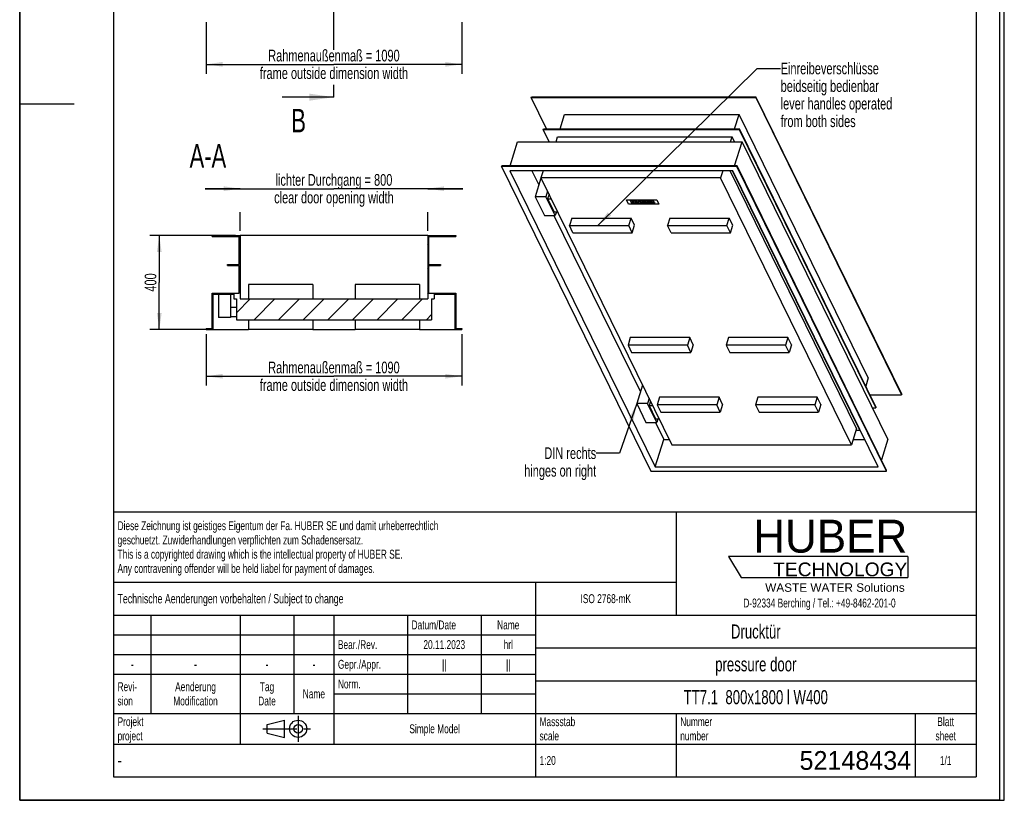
# Model space of a CAD drawing. Header units: millimetres. Extents: x 0 to 4200, y 0 to 5940.
# Tile 1 of 2: x 0 to 4200, y 0 to 3329. Entities that reach past the tile are written whole.
import ezdxf

# ---------------------------------------------------------------- set-up
doc = ezdxf.new("R2010")
doc.units = ezdxf.units.MM
doc.header["$LTSCALE"] = 387.2
doc.linetypes.add('CENTER', pattern=[0.6, 0.375, -0.075, 0.075, -0.075])
doc.linetypes.add('PHANTOM', pattern=[0.8, 0.45, -0.05, 0.1, -0.05, 0.1, -0.05])
doc.layers.get('0').update_dxf_attribs({"linetype": 'CONTINUOUS'})
for name, color, linetype in [('050_DIMENSIONING', 7, 'CONTINUOUS'), ('053_NOTES', 7, 'CONTINUOUS'), ('_KURVEN', 7, 'CONTINUOUS'), ('HATCHING_BL0', 7, 'CONTINUOUS'), ('HUBER_Logo_BL2', 7, 'CONTINUOUS')]:
    doc.layers.add(name, color=color, linetype=linetype)
doc.styles.get("Standard").update_dxf_attribs({"font": 'txt', "width": 0.7})
doc.styles.add('TEXTSTYLE_2', font='txt')
doc.styles.add('TEXTSTYLE_3', font='arial.ttf')
doc.styles.add('TEXTSTYLE_4', font='txt', dxfattribs={"width": 0.8})
doc.styles.add('TEXTSTYLE_5', font='txt')
doc.dimstyles.new('DIMSTYLE_2', dxfattribs={"dimtxt": 50, "dimasz": 70, "dimexe": 2, "dimexo": 1, "dimtad": 1, "dimtxsty": 'Standard', "dimblk": '_FILLED', "dimblk1": '_FILLED', "dimblk2": '_FILLED', "dimcen": 0.09, "dimazin": 2, "dimtp": 1.2, "dimtm": 1.2, "dimtfac": 1, "dimtofl": 0, "dimtmove": 0, "dimatfit": 3, "dimldrblk": '_FILLED', "dimfxl": 1, "dimtolj": 1, "dimarcsym": 0})
doc.dimstyles.new('DIMSTYLE_3', dxfattribs={"dimtxt": 50, "dimasz": 70, "dimexe": 2, "dimexo": 1, "dimtad": 1, "dimtxsty": 'Standard', "dimblk": '_FILLED', "dimblk1": '_FILLED', "dimblk2": '_FILLED', "dimcen": 0.09, "dimazin": 2, "dimtp": 0.8, "dimtm": 0.8, "dimtfac": 1, "dimtofl": 0, "dimtmove": 0, "dimatfit": 3, "dimldrblk": '_FILLED', "dimfxl": 1, "dimtolj": 1, "dimarcsym": 0})
doc.dimstyles.new('DIMSTYLE_4', dxfattribs={"dimtxt": 50, "dimasz": 70, "dimexe": 2, "dimexo": 1, "dimtad": 1, "dimtxsty": 'Standard', "dimblk": '_FILLED', "dimblk1": '_FILLED', "dimblk2": '_FILLED', "dimcen": 0.09, "dimazin": 2, "dimtp": 0.5, "dimtm": 0.5, "dimtfac": 1, "dimtofl": 0, "dimtmove": 0, "dimatfit": 3, "dimldrblk": '_FILLED', "dimfxl": 1, "dimtolj": 1, "dimarcsym": 0})
doc.dimstyles.get("Standard").update_dxf_attribs({"dimtxt": 50, "dimasz": 70, "dimexe": 2, "dimexo": 1, "dimtad": 1, "dimtxsty": 'Standard', "dimblk": '_FILLED', "dimblk1": '_FILLED', "dimblk2": '_FILLED', "dimcen": 0.09, "dimazin": 2, "dimtol": 1, "dimtp": 0.01, "dimtm": 0.01, "dimtfac": 1, "dimtofl": 0, "dimtmove": 0, "dimatfit": 3, "dimldrblk": '_FILLED', "dimfxl": 1, "dimtolj": 1, "dimarcsym": 0})

# ---------------------------------------------------------------- blocks, each defined once
blk = doc.blocks.new('HUBER_LOGO_BL2', base_point=(3411.6, 1009.5))
at = {"layer": 'HUBER_Logo_BL2', "color": 5, "linetype": 'Continuous'}
for p, q in [((3788.5, 1040.5), (3023.5, 1040.5)), ((3023.5, 1040.5), (3077.5, 950.5)), ((3788.5, 1040.5), (3788.5, 950.5)), ((3077.5, 950.5), (3788.5, 950.5))]:
    blk.add_line(p, q, dxfattribs=at)
at = {"layer": 'HUBER_Logo_BL2', "color": 2, "linetype": 'Continuous', "attachment_point": 3, "line_spacing_factor": 0.78}
for s, insert, char_height, width, style in [('HUBER\\P\\fArial;\\H58.5;TECHNOLOGY ', (3786.3, 1196.7), 140.4, 775.343, 'TEXTSTYLE_2'), ('WASTE WATER Solutions', (3775.2, 925.3), 36, 594.067, 'TEXTSTYLE_3')]:
    blk.add_mtext(s, dxfattribs=dict(at, insert=insert, char_height=char_height, width=width, style=style))
at = {"layer": 'HUBER_Logo_BL2', "color": 2, "linetype": 'Continuous', "insert": (3411.6, 860.4), "char_height": 38, "width": 1621.786, "attachment_point": 2, "line_spacing_factor": 0.96}
blk.add_mtext('D-92334 Berching / Tel.: +49-8462-201-0', dxfattribs=at)
blk = doc.blocks.new('_FILLED')
at = {"color": 0, "linetype": 'ByBlock'}
blk.add_solid([(0, 0), (-1, 0.143), (-1, -0.143)], dxfattribs=at)
blk = doc.blocks.new('*D5')
at = {"layer": '050_DIMENSIONING', "color": 2, "linetype": 'Continuous', "transparency": 16777216}
for p, q in [((795.5, 3318.9), (795.5, 3098.9)), ((1885.5, 3318.9), (1885.5, 3098.9)), ((795.5, 3138.9), (1340.5, 3138.9)), ((1885.5, 3138.9), (1340.5, 3138.9))]:
    blk.add_line(p, q, dxfattribs=at)
at = {"layer": '050_DIMENSIONING', "color": 2, "linetype": 'Continuous', "transparency": 16777216, "xscale": 70, "yscale": 70, "zscale": 70, "rotation": 180}
blk.add_blockref('_FILLED', (795.5, 3138.9), dxfattribs=at)
at = {"layer": '050_DIMENSIONING', "color": 2, "linetype": 'Continuous', "transparency": 16777216, "xscale": 70, "yscale": 70, "zscale": 70}
blk.add_blockref('_FILLED', (1885.5, 3138.9), dxfattribs=at)
at = {"layer": '050_DIMENSIONING', "color": 2, "linetype": 'Continuous', "transparency": 16777216, "insert": (1340.5, 3201.4), "char_height": 50, "width": 1528.571, "attachment_point": 2, "line_spacing_factor": 0.9}
blk.add_mtext('Rahmenaußenmaß = 1090\\Pframe outside dimension width', dxfattribs=at)
blk = doc.blocks.new('*D6')
at = {"layer": '050_DIMENSIONING', "color": 2, "linetype": 'Continuous', "transparency": 16777216}
for p, q in [((940.5, 2608.6), (790.5, 2608.6)), ((790.5, 2608.6), (1340.5, 2608.6)), ((1890.5, 2608.6), (1340.5, 2608.6)), ((1740.5, 2608.6), (1890.5, 2608.6)), ((940.5, 2428.6), (940.5, 2508.6)), ((1740.5, 2428.6), (1740.5, 2508.6))]:
    blk.add_line(p, q, dxfattribs=at)
at = {"layer": '050_DIMENSIONING', "color": 2, "linetype": 'Continuous', "transparency": 16777216, "xscale": 70, "yscale": 70, "zscale": 70}
blk.add_blockref('_FILLED', (940.5, 2608.6), dxfattribs=at)
at = {"layer": '050_DIMENSIONING', "color": 2, "linetype": 'Continuous', "transparency": 16777216, "xscale": 70, "yscale": 70, "zscale": 70, "rotation": 180}
blk.add_blockref('_FILLED', (1740.5, 2608.6), dxfattribs=at)
at = {"layer": '050_DIMENSIONING', "color": 2, "linetype": 'Continuous', "transparency": 16777216, "insert": (1340.5, 2671.1), "char_height": 50, "width": 1251.786, "attachment_point": 2, "line_spacing_factor": 0.9}
blk.add_mtext('lichter Durchgang = 800\\Pclear door opening width', dxfattribs=at)
blk = doc.blocks.new('*D7')
at = {"layer": '050_DIMENSIONING', "color": 2, "linetype": 'Continuous', "transparency": 16777216}
for p, q in [((795.5, 1988.6), (795.5, 1768.6)), ((1885.5, 1988.6), (1885.5, 1768.6)), ((795.5, 1808.6), (1340.5, 1808.6)), ((1885.5, 1808.6), (1340.5, 1808.6))]:
    blk.add_line(p, q, dxfattribs=at)
at = {"layer": '050_DIMENSIONING', "color": 2, "linetype": 'Continuous', "transparency": 16777216, "xscale": 70, "yscale": 70, "zscale": 70, "rotation": 180}
blk.add_blockref('_FILLED', (795.5, 1808.6), dxfattribs=at)
at = {"layer": '050_DIMENSIONING', "color": 2, "linetype": 'Continuous', "transparency": 16777216, "xscale": 70, "yscale": 70, "zscale": 70}
blk.add_blockref('_FILLED', (1885.5, 1808.6), dxfattribs=at)
at = {"layer": '050_DIMENSIONING', "color": 2, "linetype": 'Continuous', "transparency": 16777216, "insert": (1340.5, 1871.1), "char_height": 50, "width": 1528.571, "attachment_point": 2, "line_spacing_factor": 0.9}
blk.add_mtext('Rahmenaußenmaß = 1090\\Pframe outside dimension width', dxfattribs=at)
blk = doc.blocks.new('*D8')
at = {"layer": '050_DIMENSIONING', "color": 2, "linetype": 'Continuous', "transparency": 16777216}
for p, q in [((920.5, 2408.6), (555.5, 2408.6)), ((595.5, 2408.6), (595.5, 2208.6)), ((595.5, 2008.6), (595.5, 2208.6)), ((804.5, 2008.6), (555.5, 2008.6))]:
    blk.add_line(p, q, dxfattribs=at)
at = {"layer": '050_DIMENSIONING', "color": 2, "linetype": 'Continuous', "transparency": 16777216, "xscale": 70, "yscale": 70, "zscale": 70}
for p, rotation in [((595.5, 2408.6), 90), ((595.5, 2008.6), 270)]:
    blk.add_blockref('_FILLED', p, dxfattribs=dict(at, rotation=rotation))
at = {"layer": '050_DIMENSIONING', "color": 2, "linetype": 'Continuous', "transparency": 16777216, "insert": (533, 2208.6), "char_height": 50, "width": 176.786, "attachment_point": 2, "rotation": 90, "line_spacing_factor": 0.9}
blk.add_mtext('400', dxfattribs=at)
blk = doc.blocks.new('PROJEKTIONSMETHODE_1_BL3', base_point=(1140, 305))
at = {"color": 2, "linetype": 'Continuous'}
for p, q in [((1055.7, 323.3), (1129, 341.7)), ((1129, 268.3), (1129, 341.7)), ((1055.7, 286.7), (1055.7, 323.3)), ((1055.7, 286.7), (1129, 268.3))]:
    blk.add_line(p, q, dxfattribs=at)
at = {"color": 2, "linetype": 'CENTER'}
for p, q in [((1187.7, 360), (1187.7, 250)), ((1037.3, 305), (1242.7, 305))]:
    blk.add_line(p, q, dxfattribs=at)
at = {"color": 2, "linetype": 'Continuous'}
for radius in [36.7, 18.3]:
    blk.add_circle((1187.7, 305), radius, dxfattribs=at)
blk = doc.blocks.new('*T13')
at = {"color": 3, "linetype": 'Continuous'}
for p, q in [((0, 0), (3680, 0)), ((0, 0), (0, -1130)), ((2400, 0), (2400, -440)), ((3680, 0), (3680, -1130)), ((0, -300), (2400, -300)), ((1800, -300), (1800, -1130)), ((0, -440), (3680, -440)), ((160, -440), (160, -860)), ((540, -440), (540, -990)), ((770, -440), (770, -860)), ((940, -440), (940, -990)), ((1254, -440), (1254, -860)), ((1568, -440), (1568, -860)), ((0, -524), (1800, -524)), ((1800, -580), (3680, -580)), ((0, -608), (1800, -608)), ((0, -692), (1800, -692)), ((1800, -720), (3680, -720)), ((940, -776), (1800, -776)), ((0, -860), (3680, -860)), ((2400, -860), (2400, -1130)), ((3420, -860), (3420, -1130)), ((0, -990), (3680, -990)), ((0, -1130), (3680, -1130))]:
    blk.add_line(p, q, dxfattribs=at)
at = {"layer": '053_NOTES', "color": 2, "linetype": 'Continuous', "line_spacing_factor": 0.96}
for s, insert, char_height, width, attachment_point in [('Diese Zeichnung ist geistiges Eigentum der Fa. HUBER SE und damit urheberrechtlich \\Pgeschuetzt. Zuwiderhandlungen verpflichten zum Schadensersatz.\\PThis is a copyrighted drawing which is the intellectual property of HUBER SE.\\PAny contravening offender will be held liabel for payment of damages.', (17.5, -39.8), 38, 4429.714, 1), ('Technische Aenderungen vorbehalten / Subject to change', (17.5, -350), 40, 3049.524, 1), ('ISO 2768-mK', (2100, -351), 38, 665.905, 2), ('Datum/Date', (1271.5, -463), 38, 584.476, 1), ('Name', (1684, -463), 38, 253.333, 2), ('Drucktür', (2740, -480), 60, 686.857, 2), ('Bear./Rev.', (957.5, -547), 38, 544.667, 1), ('hrl', (1684, -547), 38, 155.619, 2), ('20.11.2023', (1411, -547), 38, 541.048, 2), ('Gepr./Appr.', (957.5, -631), 38, 598.952, 1), ('||', (1411, -631), 38, 101.333, 2), ('||', (1684, -631), 38, 101.333, 2), ('pressure door', (2740, -620), 60, 1120, 2), ('-', (80, -631), 38, 68.762, 2), ('-', (350, -631), 38, 68.762, 2), ('-', (655, -631), 38, 68.762, 2), ('-', (855, -631), 38, 68.762, 2), ('Revi-\\Psion', (17.5, -726.6), 38, 276.857, 1), ('Aenderung\\PModification', (350, -726.6), 38, 606.19, 2), ('Tag\\PDate', (655, -726.6), 38, 235.238, 2), ('Norm. ', (957.5, -715), 38, 351.048, 1), ('TT7.1  800x1800 l W400', (2740, -760), 60, 2062.857, 2), ('Name', (855, -757), 38, 253.333, 2), ('Projekt\\Pproject', (17.5, -875.6), 38, 367.333, 1), ('Massstab\\Pscale', (1817.5, -875.6), 38, 448.762, 1), ('Nummer\\Pnumber', (2417.5, -875.6), 38, 372.762, 1), ('Blatt\\Psheet', (3550, -875.6), 38, 275.048, 2), ('Simple Model', (1370, -906), 38, 656.857, 2), ('1:20', (1817.5, -1041), 38, 204.476, 1), ('1/1', (3550, -1041), 38, 159.238, 2)]:
    blk.add_mtext(s, dxfattribs=dict(at, insert=insert, char_height=char_height, width=width, attachment_point=attachment_point))
for s, insert, char_height, width, attachment_point, style in [('52148434', (3402.5, -1020), 80, 1133.333, 3, 'TEXTSTYLE_5'), ('-', (17.5, -1035), 50, 36.667, 1, 'TEXTSTYLE_4')]:
    blk.add_mtext(s, dxfattribs=dict(at, insert=insert, char_height=char_height, width=width, attachment_point=attachment_point, style=style))
blk = doc.blocks.new('XSEC_FILLED')
at = {"color": 0, "linetype": 'ByBlock'}
blk.add_solid([(0, 0), (-1, 0.143), (-1, -0.143)], dxfattribs=at)
blk = doc.blocks.new('HATCHING_BL0', base_point=(1229.9, 4313.9))
at = {"layer": 'HATCHING_BL0', "color": 7, "linetype": 'PHANTOM'}
for p, q in [((1340.5, 5528.9), (1340.5, 5628.9)), ((1340.5, 3200.5), (1340.5, 5528.9)), ((1340.5, 2998.9), (1340.5, 3051.1))]:
    blk.add_line(p, q, dxfattribs=at)
at = {"layer": 'HATCHING_BL0', "color": 7, "linetype": 'Continuous', "char_height": 100, "width": 117.857, "attachment_point": 1, "line_spacing_factor": 0.9}
for insert in [(1158.6, 5778.9), (1158.6, 2948.9)]:
    blk.add_mtext('B', dxfattribs=dict(at, insert=insert))
at = {"layer": 'HATCHING_BL0', "color": 7, "linetype": 'Continuous'}
for points in [[(1340.5, 5628.9), (1119.4, 5628.9)], [(1340.5, 2998.9), (1119.4, 2998.9)]]:
    blk.add_leader(points, dimstyle='Standard', override={"dimasz": 105, "dimtad": 0, "dimldrblk": 'XSEC_FILLED'}, dxfattribs=at)

msp = doc.modelspace()

# ---------------------------------------------------------------- hatches: boundary and pattern name
at = {"linetype": 'Continuous'}
h = msp.add_hatch(dxfattribs=at)
h.set_pattern_fill('A', color=2, scale=74.246212, angle=45, style=0, pattern_type=0)
h.set_pattern_definition([(45, (0, 0), (-52.5, 52.5), [])])
edge = h.paths.add_edge_path()
edge.add_line((940.529, 2138.61), (1740.529, 2138.61))
edge.add_line((1740.529, 2408.61), (1740.529, 2138.61))
edge.add_line((1740.529, 2408.61), (1860.529, 2408.61))
edge.add_line((1860.529, 2408.61), (1860.529, 2404.61))
edge.add_line((1744.529, 2404.61), (1860.529, 2404.61))
edge.add_line((1744.529, 2404.61), (1744.529, 2285.61))
edge.add_line((1744.529, 2285.61), (1794.529, 2285.61))
edge.add_line((1794.529, 2285.61), (1794.529, 2281.61))
edge.add_line((1744.529, 2281.61), (1794.529, 2281.61))
edge.add_line((1744.529, 2281.61), (1744.529, 2162.61))
edge.add_line((1744.529, 2162.61), (1860.529, 2162.61))
edge.add_line((1860.529, 2162.61), (1860.529, 2012.61))
edge.add_line((1860.529, 2012.61), (1885.529, 2012.61))
edge.add_line((1885.529, 2012.61), (1885.529, 2008.61))
edge.add_line((1856.529, 2008.61), (1885.529, 2008.61))
edge.add_line((1856.529, 2158.61), (1856.529, 2008.61))
edge.add_line((1767.529, 2158.61), (1856.529, 2158.61))
edge.add_line((1767.529, 2158.61), (1767.529, 2138.61))
edge.add_line((1756.529, 2138.61), (1767.529, 2138.61))
edge.add_line((1756.529, 2138.61), (1756.529, 2049.61))
edge.add_line((924.529, 2049.61), (1756.529, 2049.61))
edge.add_line((924.529, 2138.61), (924.529, 2049.61))
edge.add_line((913.529, 2138.61), (924.529, 2138.61))
edge.add_line((913.529, 2158.61), (913.529, 2138.61))
edge.add_line((824.529, 2158.61), (913.529, 2158.61))
edge.add_line((824.529, 2158.61), (824.529, 2008.61))
edge.add_line((795.529, 2008.61), (824.529, 2008.61))
edge.add_line((795.529, 2012.61), (795.529, 2008.61))
edge.add_line((795.529, 2012.61), (820.529, 2012.61))
edge.add_line((820.529, 2012.61), (820.529, 2162.61))
edge.add_line((820.529, 2162.61), (936.529, 2162.61))
edge.add_line((936.529, 2162.61), (936.529, 2281.61))
edge.add_line((886.529, 2281.61), (936.529, 2281.61))
edge.add_line((886.529, 2281.61), (886.529, 2285.61))
edge.add_line((886.529, 2285.61), (936.529, 2285.61))
edge.add_line((936.529, 2285.61), (936.529, 2404.61))
edge.add_line((820.529, 2404.61), (936.529, 2404.61))
edge.add_line((820.529, 2404.61), (820.529, 2408.61))
edge.add_line((820.529, 2408.61), (940.529, 2408.61))
edge.add_line((940.529, 2408.61), (940.529, 2138.61))

# ---------------------------------------------------------------- linework, layer by layer
at = {"color": 7, "linetype": 'Continuous'}
for p, q in [((0, 0), (0, 5940)), ((0, 0), (0, 5940)), ((4200, 0), (4200, 5940)), ((4200, 0), (4200, 5940)), ((2181.859, 2997.836), (2182.827, 3000.97)), ((2247.736, 2863.594), (2181.859, 2997.836)), ((2181.859, 2997.836), (3139.763, 2997.836)), ((2182.827, 3000.97), (3140.731, 3000.97)), ((3139.763, 2997.836), (3140.731, 3000.97)), ((3139.763, 2997.836), (3762.048, 1729.752)), ((3763.016, 1732.885), (3140.731, 3000.97)), ((2304.886, 2863.594), (2324.087, 2925.729)), ((2324.087, 2925.729), (3068.304, 2925.729)), ((3049.103, 2863.594), (3068.304, 2925.729)), ((3619.82, 1801.859), (3068.304, 2925.729)), ((2233.008, 2860.461), (2233.976, 2863.594)), ((2258.619, 2808.271), (2233.008, 2860.461)), ((2233.008, 2860.461), (3069.331, 2860.461)), ((2233.976, 2863.594), (3070.299, 2863.594)), ((3069.331, 2860.461), (3070.299, 2863.594)), ((3069.331, 2860.461), (3651.351, 1674.429)), ((3652.319, 1677.562), (3070.299, 2863.594)), ((2287.79, 2808.271), (2294.313, 2829.38)), ((2294.313, 2829.38), (3038.53, 2829.38)), ((3032.007, 2808.271), (3038.53, 2829.38)), ((3048.889, 2808.271), (3038.53, 2829.38)), ((2091.772, 2706.312), (2123.279, 2808.271)), ((2123.279, 2808.271), (3081.183, 2808.271)), ((3049.675, 2706.312), (3081.183, 2808.271)), ((3703.468, 1540.187), (3081.183, 2808.271)), ((2055.348, 2703.179), (2056.317, 2706.312)), ((2055.348, 2703.179), (2692.886, 1404.014)), ((3059.305, 2703.179), (2055.348, 2703.179)), ((3060.273, 2706.312), (2056.317, 2706.312)), ((3059.305, 2703.179), (3060.273, 2706.312)), ((3696.842, 1404.014), (3059.305, 2703.179)), ((3697.811, 1407.147), (3060.273, 2706.312)), ((3041.44, 2685.152), (2090.905, 2685.152)), ((2090.905, 2685.152), (2710.75, 1422.041)), ((2184.875, 2685.152), (2214.294, 2625.203)), ((2222.836, 2652.843), (2198.629, 2574.511)), ((2224.552, 2652.843), (2222.836, 2652.843)), ((2232.725, 2685.152), (2223.44, 2655.108)), ((2223.44, 2655.108), (2782.277, 1516.318)), ((2989.763, 2655.108), (2223.44, 2655.108)), ((2999.048, 2685.152), (2989.763, 2655.108)), ((3548.6, 1516.318), (2989.763, 2655.108)), ((3570.144, 1586.034), (3030.775, 2685.152)), ((3583.631, 1579.197), (3040.907, 2685.152)), ((3661.285, 1422.041), (3041.44, 2685.152)), ((2198.629, 2574.511), (2238.285, 2493.701)), ((2244.682, 2574.511), (2198.629, 2574.511)), ((2251.757, 2597.404), (2244.682, 2574.511)), ((2284.338, 2493.701), (2244.682, 2574.511)), ((2257.858, 2584.972), (2251.993, 2565.995)), ((2251.993, 2565.995), (2267.17, 2565.995)), ((2251.993, 2565.995), (2279.447, 2510.05)), ((2238.285, 2493.701), (2284.338, 2493.701)), ((2278.826, 2493.701), (2647.454, 1742.517)), ((2279.447, 2510.05), (2294.624, 2510.05)), ((2289.39, 2510.05), (2284.338, 2493.701)), ((2354.606, 2483.543), (2344.681, 2451.427)), ((2354.606, 2483.543), (2607.898, 2483.543)), ((2597.973, 2451.427), (2607.898, 2483.543)), ((2623.15, 2452.463), (2607.898, 2483.543)), ((2773.689, 2483.543), (2763.764, 2451.427)), ((2773.689, 2483.543), (3026.981, 2483.543)), ((3017.056, 2451.427), (3026.981, 2483.543)), ((3042.233, 2452.463), (3026.981, 2483.543)), ((2359.933, 2420.346), (2344.681, 2451.427)), ((2344.681, 2451.427), (2597.973, 2451.427)), ((2613.225, 2420.346), (2597.973, 2451.427)), ((2613.225, 2420.346), (2623.15, 2452.463)), ((2779.016, 2420.346), (2763.764, 2451.427)), ((2763.764, 2451.427), (3017.056, 2451.427)), ((3032.308, 2420.346), (3017.056, 2451.427)), ((3032.308, 2420.346), (3042.233, 2452.463)), ((820.529, 2408.61), (940.529, 2408.61)), ((820.529, 2404.61), (820.529, 2408.61)), ((820.529, 2404.61), (936.529, 2404.61)), ((936.529, 2285.61), (936.529, 2404.61)), ((1740.529, 2408.61), (940.529, 2408.61)), ((940.529, 2408.61), (940.529, 2138.61)), ((1740.529, 2408.61), (1860.529, 2408.61)), ((1740.529, 2408.61), (1740.529, 2138.61)), ((1744.529, 2404.61), (1860.529, 2404.61)), ((1744.529, 2404.61), (1744.529, 2285.61)), ((1860.529, 2408.61), (1860.529, 2404.61)), ((2359.933, 2420.346), (2613.225, 2420.346)), ((2779.016, 2420.346), (3032.308, 2420.346)), ((886.529, 2281.61), (886.529, 2285.61)), ((886.529, 2285.61), (936.529, 2285.61)), ((886.529, 2281.61), (936.529, 2281.61)), ((936.529, 2162.61), (936.529, 2281.61)), ((1744.529, 2285.61), (1794.529, 2285.61)), ((1744.529, 2281.61), (1744.529, 2162.61)), ((1744.529, 2281.61), (1794.529, 2281.61)), ((1794.529, 2285.61), (1794.529, 2281.61)), ((975.529, 2199.61), (975.529, 2138.61)), ((1250.529, 2199.61), (975.529, 2199.61)), ((1250.529, 2199.61), (1250.529, 2138.61)), ((1430.529, 2199.61), (1430.529, 2138.61)), ((1705.529, 2199.61), (1430.529, 2199.61)), ((1705.529, 2199.61), (1705.529, 2138.61)), ((820.529, 2162.61), (936.529, 2162.61)), ((820.529, 2012.61), (820.529, 2162.61)), ((824.529, 2158.61), (824.529, 2008.61)), ((824.529, 2158.61), (913.529, 2158.61)), ((848.529, 2158.61), (848.529, 2058.61)), ((898.529, 2158.61), (898.529, 2058.61)), ((913.529, 2158.61), (913.529, 2138.61)), ((1744.529, 2162.61), (1860.529, 2162.61)), ((1767.529, 2158.61), (1856.529, 2158.61)), ((1767.529, 2158.61), (1767.529, 2138.61)), ((1856.529, 2158.61), (1856.529, 2008.61)), ((1860.529, 2162.61), (1860.529, 2012.61)), ((898.529, 2103.61), (924.529, 2103.61)), ((913.529, 2138.61), (924.529, 2138.61)), ((924.529, 2138.61), (924.529, 2049.61)), ((940.529, 2138.61), (1740.529, 2138.61)), ((1756.529, 2138.61), (1756.529, 2049.61)), ((1756.529, 2138.61), (1767.529, 2138.61)), ((898.529, 2058.61), (848.529, 2058.61)), ((898.529, 2063.61), (924.529, 2063.61)), ((924.529, 2049.61), (1756.529, 2049.61)), ((975.529, 2049.61), (975.529, 2008.61)), ((1250.529, 2049.61), (1250.529, 2008.61)), ((1430.529, 2049.61), (1430.529, 2008.61)), ((1705.529, 2049.61), (1705.529, 2008.61)), ((795.529, 2012.61), (795.529, 2008.61)), ((795.529, 2012.61), (820.529, 2012.61)), ((795.529, 2008.61), (824.529, 2008.61)), ((824.529, 2008.61), (975.529, 2008.61)), ((1250.529, 2008.61), (975.529, 2008.61)), ((1250.529, 2008.61), (1430.529, 2008.61)), ((1705.529, 2008.61), (1430.529, 2008.61)), ((1705.529, 2008.61), (1856.529, 2008.61)), ((1856.529, 2008.61), (1885.529, 2008.61)), ((1860.529, 2012.61), (1885.529, 2012.61)), ((1885.529, 2012.61), (1885.529, 2008.61)), ((2604.74, 1973.823), (2594.816, 1941.707)), ((2594.816, 1941.707), (2610.068, 1910.626)), ((2848.107, 1941.707), (2594.816, 1941.707)), ((2858.032, 1973.823), (2604.74, 1973.823)), ((2858.032, 1973.823), (2848.107, 1941.707)), ((2863.36, 1910.626), (2848.107, 1941.707)), ((2873.284, 1942.743), (2858.032, 1973.823)), ((2873.284, 1942.743), (2863.36, 1910.626)), ((3023.823, 1973.823), (3013.898, 1941.707)), ((3013.898, 1941.707), (3029.15, 1910.626)), ((3267.19, 1941.707), (3013.898, 1941.707)), ((3277.115, 1973.823), (3023.823, 1973.823)), ((3277.115, 1973.823), (3267.19, 1941.707)), ((3282.442, 1910.626), (3267.19, 1941.707)), ((3292.367, 1942.743), (3277.115, 1973.823)), ((3292.367, 1942.743), (3282.442, 1910.626)), ((2610.068, 1910.626), (2863.36, 1910.626)), ((3029.15, 1910.626), (3282.442, 1910.626)), ((2655.995, 1770.157), (2631.789, 1691.825)), ((2657.711, 1770.157), (2655.995, 1770.157)), ((3619.82, 1801.859), (3608.809, 1766.227)), ((3626.708, 1729.752), (3762.048, 1729.752)), ((3763.016, 1732.885), (3762.048, 1729.752)), ((2631.789, 1691.825), (2671.444, 1611.015)), ((2677.842, 1691.825), (2631.789, 1691.825)), ((2684.916, 1714.718), (2677.842, 1691.825)), ((2717.497, 1611.015), (2677.842, 1691.825)), ((2691.017, 1702.286), (2685.153, 1683.309)), ((2685.153, 1683.309), (2700.33, 1683.309)), ((2685.153, 1683.309), (2712.607, 1627.364)), ((2729.808, 1718.963), (2719.883, 1686.847)), ((2719.883, 1686.847), (2735.135, 1655.766)), ((2973.175, 1686.847), (2719.883, 1686.847)), ((2983.099, 1718.963), (2729.808, 1718.963)), ((2983.099, 1718.963), (2973.175, 1686.847)), ((2988.427, 1655.766), (2973.175, 1686.847)), ((2998.351, 1687.883), (2983.099, 1718.963)), ((2998.351, 1687.883), (2988.427, 1655.766)), ((3148.89, 1718.963), (3138.966, 1686.847)), ((3138.966, 1686.847), (3154.218, 1655.766)), ((3392.257, 1686.847), (3138.966, 1686.847)), ((3402.182, 1718.963), (3148.89, 1718.963)), ((3402.182, 1718.963), (3392.257, 1686.847)), ((3407.509, 1655.766), (3392.257, 1686.847)), ((3417.434, 1687.883), (3402.182, 1718.963)), ((3417.434, 1687.883), (3407.509, 1655.766)), ((2735.135, 1655.766), (2988.427, 1655.766)), ((3154.218, 1655.766), (3407.509, 1655.766)), ((3637.592, 1674.429), (3651.351, 1674.429)), ((3652.319, 1677.562), (3651.351, 1674.429)), ((2671.444, 1611.015), (2717.497, 1611.015)), ((2711.985, 1611.015), (2747.06, 1539.54)), ((2712.607, 1627.364), (2727.784, 1627.364)), ((2722.549, 1627.364), (2717.497, 1611.015)), ((3570.144, 1586.034), (3548.6, 1516.318)), ((3568.031, 1579.197), (3583.631, 1579.197)), ((3583.837, 1579.864), (3583.631, 1579.197)), ((2710.75, 1422.041), (2747.06, 1539.54)), ((2747.06, 1539.54), (2770.882, 1539.54)), ((2782.277, 1516.318), (3548.6, 1516.318)), ((3555.776, 1539.54), (3603.625, 1539.54)), ((3703.468, 1540.187), (3676.055, 1451.48)), ((2692.886, 1404.014), (3696.842, 1404.014)), ((2710.75, 1422.041), (3661.285, 1422.041)), ((3696.842, 1404.014), (3697.811, 1407.147)), ((0, 0), (4200, 0)), ((0, 0), (4200, 0))]:
    msp.add_line(p, q, dxfattribs=at)
at = {"color": 3, "linetype": 'Continuous'}
for p, q in [((0, 5900), (0, 2970)), ((4180, 5900), (4180, 0)), ((0, 2970), (0, 0)), ((0, 2970), (232, 2970)), ((4180, 0), (0, 0))]:
    msp.add_line(p, q, dxfattribs=at)
at = {"color": 5, "linetype": 'Continuous'}
for p, q in [((400, 5800), (400, 100)), ((4080, 5800), (4080, 100)), ((400, 100), (4080, 100))]:
    msp.add_line(p, q, dxfattribs=at)
at = {"layer": '_KURVEN', "color": 4, "linetype": 'Continuous'}
for p, q in [((2597.34, 2542.596), (2588.189, 2561.245)), ((2588.189, 2561.245), (2717.137, 2561.245)), ((2726.289, 2542.596), (2597.34, 2542.596)), ((2610.058, 2558.137), (2604.366, 2558.137)), ((2604.366, 2558.137), (2610.466, 2545.704)), ((2612.193, 2553.786), (2610.058, 2558.137)), ((2610.466, 2545.704), (2616.159, 2545.704)), ((2618.413, 2553.786), (2612.193, 2553.786)), ((2613.691, 2550.733), (2619.911, 2550.733)), ((2616.159, 2545.704), (2613.691, 2550.733)), ((2616.278, 2558.137), (2618.413, 2553.786)), ((2621.995, 2558.137), (2616.278, 2558.137)), ((2619.911, 2550.733), (2622.379, 2545.704)), ((2628.096, 2545.704), (2621.995, 2558.137)), ((2622.379, 2545.704), (2628.096, 2545.704)), ((2625.79, 2558.137), (2629.427, 2550.725)), ((2631.47, 2558.137), (2625.79, 2558.137)), ((2635.194, 2550.547), (2631.47, 2558.137)), ((2643.445, 2558.137), (2637.765, 2558.137)), ((2637.765, 2558.137), (2641.49, 2550.547)), ((2647.082, 2550.725), (2643.445, 2558.137)), ((2657.883, 2558.137), (2647.227, 2558.137)), ((2647.227, 2558.137), (2653.328, 2545.704)), ((2653.328, 2545.704), (2663.154, 2545.704)), ((2654.205, 2555.618), (2656.719, 2555.618)), ((2655.362, 2553.26), (2654.205, 2555.618)), ((2657.838, 2553.26), (2655.362, 2553.26)), ((2656.523, 2550.894), (2659.413, 2550.894)), ((2657.759, 2548.376), (2656.523, 2550.894)), ((2660.662, 2548.376), (2657.759, 2548.376)), ((2659.321, 2554.882), (2659.294, 2554.909)), ((2682.474, 2558.137), (2667.219, 2558.137)), ((2667.219, 2558.137), (2673.32, 2545.704)), ((2673.32, 2545.704), (2688.851, 2545.704)), ((2674.226, 2555.482), (2683.776, 2555.482)), ((2675.196, 2553.506), (2674.226, 2555.482)), ((2684.055, 2553.506), (2675.196, 2553.506)), ((2676.44, 2550.971), (2685.299, 2550.971)), ((2677.643, 2548.52), (2676.44, 2550.971)), ((2687.469, 2548.52), (2677.643, 2548.52)), ((2683.776, 2555.482), (2682.474, 2558.137)), ((2685.299, 2550.971), (2684.055, 2553.506)), ((2685.891, 2558.137), (2691.992, 2545.704)), ((2695.378, 2558.137), (2685.891, 2558.137)), ((2688.851, 2545.704), (2687.469, 2548.52)), ((2691.992, 2545.704), (2697.71, 2545.704)), ((2692.841, 2555.626), (2695.341, 2555.626)), ((2694.081, 2553.099), (2692.841, 2555.626)), ((2696.481, 2553.099), (2694.081, 2553.099)), ((2695.233, 2550.75), (2695.736, 2550.75)), ((2697.71, 2545.704), (2695.233, 2550.75)), ((2697.621, 2555.302), (2697.6, 2555.311)), ((2697.664, 2555.282), (2697.621, 2555.302)), ((2698.773, 2549.504), (2703.678, 2545.704)), ((2703.491, 2550.584), (2703.553, 2550.553)), ((2703.678, 2545.704), (2710.112, 2545.704)), ((2704.115, 2550.246), (2704.215, 2550.188)), ((2704.375, 2550.093), (2704.412, 2550.071)), ((2710.112, 2545.704), (2705.583, 2549.3)), ((2717.137, 2561.245), (2726.289, 2542.596))]:
    msp.add_line(p, q, dxfattribs=at)
for points in [[(2630.985, 2548.621), (2630.244, 2549.419), (2629.727, 2550.114), (2629.427, 2550.725)], [(2632.899, 2547.19), (2632.077, 2547.655), (2631.442, 2548.13), (2630.985, 2548.621)], [(2633.485, 2546.878), (2633.289, 2546.976), (2633.093, 2547.08), (2632.899, 2547.19)], [(2633.599, 2546.821), (2633.561, 2546.84), (2633.523, 2546.859), (2633.485, 2546.878)], [(2633.714, 2546.766), (2633.676, 2546.784), (2633.638, 2546.803), (2633.599, 2546.821)], [(2633.829, 2546.712), (2633.791, 2546.73), (2633.752, 2546.748), (2633.714, 2546.766)], [(2635.381, 2546.118), (2634.858, 2546.277), (2634.341, 2546.475), (2633.829, 2546.712)], [(2635.194, 2550.547), (2635.43, 2550.067), (2635.766, 2549.663), (2636.204, 2549.333)], [(2636.618, 2545.825), (2636.177, 2545.904), (2635.763, 2546.001), (2635.381, 2546.118)], [(2636.204, 2549.333), (2636.223, 2549.319), (2636.243, 2549.305), (2636.262, 2549.291)], [(2636.262, 2549.291), (2636.428, 2549.171), (2636.608, 2549.061), (2636.802, 2548.961)], [(2636.821, 2545.79), (2636.753, 2545.802), (2636.685, 2545.813), (2636.618, 2545.825)], [(2636.802, 2548.961), (2637.458, 2548.623), (2638.216, 2548.438), (2639.071, 2548.4)], [(2638.278, 2545.62), (2637.764, 2545.659), (2637.278, 2545.716), (2636.821, 2545.79)], [(2639.904, 2545.522), (2639.388, 2545.543), (2638.846, 2545.576), (2638.278, 2545.62)], [(2639.071, 2548.4), (2639.12, 2548.398), (2639.169, 2548.396), (2639.218, 2548.395)], [(2639.218, 2548.395), (2639.28, 2548.393), (2639.342, 2548.393), (2639.405, 2548.393)], [(2639.405, 2548.393), (2639.509, 2548.393), (2639.61, 2548.395), (2639.707, 2548.399)], [(2639.707, 2548.399), (2639.752, 2548.401), (2639.797, 2548.403), (2639.842, 2548.406)], [(2639.842, 2548.406), (2640.588, 2548.455), (2641.118, 2548.637), (2641.43, 2548.952)], [(2640.266, 2545.509), (2640.147, 2545.513), (2640.026, 2545.517), (2639.904, 2545.522)], [(2640.954, 2545.494), (2640.73, 2545.497), (2640.501, 2545.501), (2640.266, 2545.509)], [(2641.281, 2545.492), (2641.173, 2545.492), (2641.064, 2545.493), (2640.954, 2545.494)], [(2645.056, 2545.907), (2644.088, 2545.637), (2642.826, 2545.492), (2641.281, 2545.492)], [(2641.43, 2548.952), (2641.8, 2549.325), (2641.827, 2549.86), (2641.49, 2550.547)], [(2646.831, 2546.934), (2646.344, 2546.442), (2645.756, 2546.103), (2645.056, 2545.907)], [(2647.586, 2548.647), (2647.567, 2547.994), (2647.318, 2547.426), (2646.831, 2546.934)], [(2647.082, 2550.725), (2647.444, 2549.987), (2647.605, 2549.3), (2647.586, 2548.647)], [(2658.385, 2555.422), (2657.959, 2555.552), (2657.404, 2555.618), (2656.719, 2555.618)], [(2657.838, 2553.26), (2658.717, 2553.26), (2659.283, 2553.362), (2659.535, 2553.566)], [(2657.883, 2558.137), (2658.532, 2558.137), (2659.145, 2558.097), (2659.722, 2558.017)], [(2658.458, 2555.398), (2658.435, 2555.406), (2658.41, 2555.414), (2658.385, 2555.422)], [(2658.678, 2555.313), (2658.609, 2555.343), (2658.536, 2555.372), (2658.458, 2555.398)], [(2659.294, 2554.909), (2659.129, 2555.066), (2658.923, 2555.202), (2658.678, 2555.313)], [(2659.622, 2554.465), (2659.547, 2554.617), (2659.446, 2554.756), (2659.321, 2554.882)], [(2660.965, 2550.765), (2660.538, 2550.85), (2660.021, 2550.894), (2659.413, 2550.894)], [(2659.535, 2553.566), (2659.623, 2553.636), (2659.683, 2553.719), (2659.716, 2553.814)], [(2659.728, 2553.85), (2659.774, 2554.021), (2659.738, 2554.227), (2659.622, 2554.465)], [(2659.716, 2553.814), (2659.72, 2553.826), (2659.724, 2553.838), (2659.728, 2553.85)], [(2659.722, 2558.017), (2659.826, 2558.003), (2659.929, 2557.987), (2660.03, 2557.97)], [(2660.03, 2557.97), (2660.906, 2557.824), (2661.696, 2557.583), (2662.403, 2557.246)], [(2660.662, 2548.376), (2661.642, 2548.376), (2662.279, 2548.486), (2662.565, 2548.723)], [(2661.102, 2550.735), (2661.057, 2550.745), (2661.012, 2550.755), (2660.965, 2550.765)], [(2661.666, 2550.555), (2661.503, 2550.626), (2661.315, 2550.686), (2661.102, 2550.735)], [(2662.702, 2549.673), (2662.523, 2550.038), (2662.176, 2550.335), (2661.666, 2550.555)], [(2662.403, 2557.246), (2663.65, 2556.653), (2664.489, 2555.915), (2664.918, 2555.041)], [(2662.565, 2548.723), (2662.85, 2548.961), (2662.897, 2549.275), (2662.702, 2549.673)], [(2665.623, 2545.872), (2664.398, 2545.755), (2663.569, 2545.704), (2663.154, 2545.704)], [(2664.471, 2552.824), (2664.173, 2552.622), (2663.764, 2552.455), (2663.251, 2552.319)], [(2663.251, 2552.319), (2664.678, 2552.099), (2665.825, 2551.734), (2666.711, 2551.208)], [(2664.544, 2552.875), (2664.52, 2552.858), (2664.496, 2552.841), (2664.471, 2552.824)], [(2664.831, 2553.149), (2664.754, 2553.051), (2664.658, 2552.96), (2664.544, 2552.875)], [(2665.128, 2554.456), (2665.233, 2553.965), (2665.134, 2553.531), (2664.831, 2553.149)], [(2664.918, 2555.041), (2664.994, 2554.887), (2665.052, 2554.737), (2665.094, 2554.592)], [(2665.094, 2554.592), (2665.107, 2554.546), (2665.118, 2554.501), (2665.128, 2554.456)], [(2666.171, 2545.934), (2666, 2545.911), (2665.817, 2545.89), (2665.623, 2545.872)], [(2666.349, 2545.959), (2666.291, 2545.951), (2666.232, 2545.942), (2666.171, 2545.934)], [(2667.584, 2546.28), (2667.309, 2546.148), (2666.894, 2546.041), (2666.349, 2545.959)], [(2666.711, 2551.208), (2667.597, 2550.682), (2668.232, 2550.029), (2668.619, 2549.241)], [(2667.827, 2546.409), (2667.75, 2546.364), (2667.669, 2546.321), (2667.584, 2546.28)], [(2667.923, 2546.467), (2667.891, 2546.447), (2667.859, 2546.428), (2667.827, 2546.409)], [(2668.804, 2547.503), (2668.646, 2547.086), (2668.354, 2546.741), (2667.923, 2546.467)], [(2668.619, 2549.241), (2668.935, 2548.596), (2668.996, 2548.011), (2668.804, 2547.503)], [(2697.096, 2555.47), (2696.642, 2555.574), (2696.054, 2555.626), (2695.341, 2555.626)], [(2695.378, 2558.137), (2695.917, 2558.137), (2696.422, 2558.127), (2696.893, 2558.108)], [(2697.269, 2550.455), (2696.766, 2550.648), (2696.251, 2550.75), (2695.736, 2550.75)], [(2696.481, 2553.099), (2696.732, 2553.099), (2697.21, 2553.15), (2697.91, 2553.263)], [(2696.893, 2558.108), (2697.059, 2558.101), (2697.222, 2558.093), (2697.38, 2558.084)], [(2697.19, 2555.447), (2697.159, 2555.455), (2697.128, 2555.463), (2697.096, 2555.47)], [(2697.6, 2555.311), (2697.48, 2555.363), (2697.344, 2555.408), (2697.19, 2555.447)], [(2698.773, 2549.504), (2698.139, 2549.994), (2697.649, 2550.309), (2697.269, 2550.455)], [(2697.38, 2558.084), (2697.57, 2558.073), (2697.755, 2558.06), (2697.933, 2558.046)], [(2698.642, 2554.38), (2698.452, 2554.767), (2698.128, 2555.065), (2697.664, 2555.282)], [(2697.91, 2553.263), (2698.257, 2553.32), (2698.497, 2553.447), (2698.635, 2553.657)], [(2697.933, 2558.046), (2698.003, 2558.04), (2698.071, 2558.034), (2698.139, 2558.028)], [(2698.139, 2558.028), (2698.672, 2557.979), (2699.147, 2557.913), (2699.562, 2557.831)], [(2698.635, 2553.657), (2698.756, 2553.841), (2698.773, 2554.058), (2698.679, 2554.296)], [(2698.662, 2554.338), (2698.655, 2554.352), (2698.649, 2554.366), (2698.642, 2554.38)], [(2698.679, 2554.296), (2698.673, 2554.31), (2698.668, 2554.324), (2698.662, 2554.338)], [(2699.562, 2557.831), (2700.592, 2557.628), (2701.52, 2557.246), (2702.365, 2556.693)], [(2701.659, 2551.224), (2701.595, 2551.213), (2701.53, 2551.202), (2701.463, 2551.191)], [(2701.463, 2551.191), (2701.633, 2551.155), (2701.794, 2551.119), (2701.946, 2551.084)], [(2701.782, 2551.246), (2701.741, 2551.239), (2701.701, 2551.231), (2701.659, 2551.224)], [(2703.228, 2551.677), (2702.896, 2551.507), (2702.415, 2551.364), (2701.782, 2551.246)], [(2701.946, 2551.084), (2702.027, 2551.065), (2702.106, 2551.046), (2702.182, 2551.027)], [(2702.182, 2551.027), (2702.595, 2550.925), (2702.929, 2550.826), (2703.176, 2550.727)], [(2702.365, 2556.693), (2703.205, 2556.144), (2703.822, 2555.474), (2704.209, 2554.685)], [(2703.176, 2550.727), (2703.265, 2550.692), (2703.369, 2550.645), (2703.491, 2550.584)], [(2704.222, 2552.501), (2704.001, 2552.177), (2703.668, 2551.902), (2703.228, 2551.677)], [(2703.553, 2550.553), (2703.677, 2550.49), (2703.817, 2550.415), (2703.974, 2550.326)], [(2703.974, 2550.326), (2704.02, 2550.301), (2704.066, 2550.274), (2704.115, 2550.246)], [(2704.209, 2554.685), (2704.44, 2554.215), (2704.544, 2553.792), (2704.53, 2553.412)], [(2704.215, 2550.188), (2704.267, 2550.158), (2704.32, 2550.126), (2704.375, 2550.093)], [(2704.274, 2552.581), (2704.258, 2552.554), (2704.24, 2552.527), (2704.222, 2552.501)], [(2704.427, 2552.894), (2704.386, 2552.785), (2704.335, 2552.681), (2704.274, 2552.581)], [(2704.412, 2550.071), (2704.964, 2549.741), (2705.353, 2549.487), (2705.583, 2549.3)], [(2704.526, 2553.348), (2704.514, 2553.189), (2704.481, 2553.038), (2704.427, 2552.894)], [(2704.53, 2553.412), (2704.529, 2553.391), (2704.528, 2553.369), (2704.526, 2553.348)]]:
    msp.add_open_spline(points, degree=3, dxfattribs=at)

# ---------------------------------------------------------------- block references
msp.add_blockref('*T13', (400, 1230))
at = {"color": 2, "linetype": 'Continuous'}
msp.add_blockref('PROJEKTIONSMETHODE_1_BL3', (1140, 305), dxfattribs=at)
at = {"layer": 'HATCHING_BL0'}
msp.add_blockref('HATCHING_BL0', (1229.941, 4313.875), dxfattribs=at)
at = {"layer": 'HUBER_Logo_BL2'}
msp.add_blockref('HUBER_LOGO_BL2', (3411.593, 1009.548), dxfattribs=at)

# ---------------------------------------------------------------- texts
at = {"layer": '053_NOTES', "color": 2, "linetype": 'Continuous', "line_spacing_factor": 0.9}
for s, insert, char_height, width, attachment_point in [('Einreibeverschlüsse \\Pbeidseitig bedienbar\\Plever handles operated \\Pfrom both sides', (3246.005, 3146.439), 50, 1208.92857, 1), ('A-A', (880.776, 2798.61), 100, 392.85714, 3), ('DIN rechts\\Phinges on right', (2459.114, 1505.668), 50, 783.92857, 3)]:
    msp.add_mtext(s, dxfattribs=dict(at, insert=insert, char_height=char_height, width=width, attachment_point=attachment_point))

# ---------------------------------------------------------------- dimensions: what is measured, and where the dimension line sits
at = {"layer": '050_DIMENSIONING', "color": 2, "linetype": 'Continuous'}
dim = msp.add_linear_dim(base=(1885.529, 3138.875), p1=(795.529, 3319.875), p2=(1885.529, 3319.875), text='Rahmenaußenmaß = <>\\Pframe outside dimension width', dimstyle='DIMSTYLE_2', dxfattribs=at)
dim.commit()
dim.dimension.update_dxf_attribs({"geometry": '*D5', "text_midpoint": (1340.529, 3138.875), "dimtype": 160})
for base, p1, p2, text, dimstyle, picture, middle in [((940.529, 2608.61), (1740.529, 2427.61), (940.529, 2427.61), 'lichter Durchgang = <>\\Pclear door opening width', 'DIMSTYLE_3', '*D6', (1340.529, 2608.61)), ((795.529, 1808.61), (1885.529, 1989.61), (795.529, 1989.61), 'Rahmenaußenmaß = <>\\Pframe outside dimension width', 'DIMSTYLE_2', '*D7', (1340.529, 1808.61))]:
    dim = msp.add_linear_dim(base=base, p1=p1, p2=p2, angle=180, text=text, dimstyle=dimstyle, dxfattribs=at)
    dim.commit()
    dim.dimension.update_dxf_attribs({"geometry": picture, "text_midpoint": middle, "dimtype": 160})
dim = msp.add_linear_dim(base=(595.529, 2408.61), p1=(805.529, 2008.61), p2=(921.529, 2408.61), angle=90, dimstyle='DIMSTYLE_4', dxfattribs=at)
dim.commit()
dim.dimension.update_dxf_attribs({"geometry": '*D8', "text_midpoint": (595.529, 2201.468), "dimtype": 160})

# ---------------------------------------------------------------- leaders
at = {"layer": '053_NOTES', "color": 2, "linetype": 'Continuous', "annotation_type": 0, "has_hookline": 1, "hookline_direction": 1}
for points, text_width in [([(2465.66, 2451.427), (3146.005, 3121.439), (3246.005, 3121.439)], 724.132), ([(2631.789, 1691.825), (2559.114, 1480.668), (2459.114, 1480.668)], 467.339)]:
    msp.add_leader(points, dimstyle='Standard', override={"dimtad": 0}, dxfattribs=dict(at, text_width=text_width))

doc.saveas('drawing.dxf')
